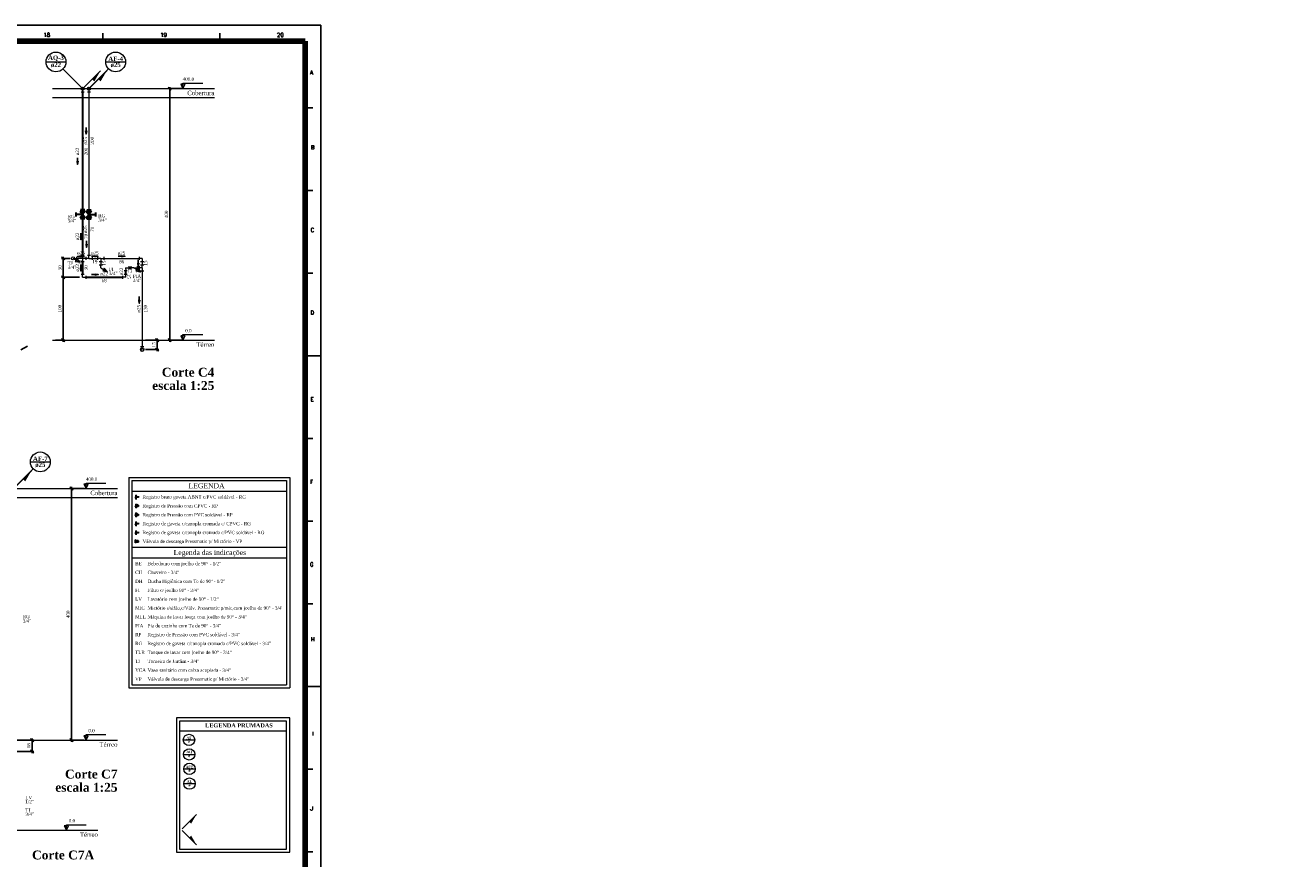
# Model space of a CAD drawing. Header units: millimetres. Extents: x 335 to 91625, y -1 to 84.
# Tile 38 of 38: x 464 to 544, y 31 to 84. Entities that reach past the tile are written whole.
import ezdxf

# ---------------------------------------------------------------- set-up
doc = ezdxf.new("R2010")
doc.units = ezdxf.units.MM
doc.header["$MEASUREMENT"] = 0
for name, color, linetype, lineweight in [('AF-Colunas', 7, 'Continuous', 20), ('AF-Conexões detalhe', 7, 'Continuous', 20), ('AF-Indicação coluna', 5, 'Continuous', 20), ('AF-Sentido tubo', 7, 'Continuous', 20), ('AF-Textos coluna', 7, 'Continuous', 20), ('AF-Textos conexão', 7, 'Continuous', 20), ('AF-Textos tubo', 7, 'Continuous', 20), ('AF-Tubos detalhe', 5, 'Continuous', 20), ('AL-Colunas', 7, 'Continuous', 20), ('AP-Indicação coluna', 5, 'Continuous', 20), ('AP-Textos coluna', 7, 'Continuous', 20), ('AQ-Colunas', 7, 'Continuous', 20), ('AQ-Conexões detalhe', 7, 'Continuous', 20), ('AQ-Indicação coluna', 5, 'Continuous', 20), ('AQ-Sentido tubo', 7, 'Continuous', 20), ('AQ-Textos coluna', 7, 'Continuous', 20), ('AQ-Textos conexão', 7, 'Continuous', 20), ('AQ-Textos tubo', 7, 'Continuous', 20), ('AQ-Tubos', 1, 'Continuous', 30), ('AQ-Tubos detalhe', 1, 'Continuous', 30), ('DI-Cotas', 7, 'Continuous', 20), ('DI-Eixos', 7, 'Continuous', 20), ('DI-Níveis', 7, 'Continuous', 20), ('DI-Textos', 7, 'Continuous', 20), ('DI-Títulos', 3, 'Continuous', 30), ('Nível 1', 7, 'Continuous', 5), ('Simbolos', 1, 'Continuous', 30), ('Simbolos_int', 1, 'Continuous', 30), ('Textos', 7, 'Continuous', 5)]:
    doc.layers.add(name, color=color, linetype=linetype, lineweight=lineweight)
doc.layers.add('Margem', color=4, linetype='Continuous')
doc.layers.add('TEXTO', color=7, linetype='Continuous')
doc.styles.add('ROMANS', font='ROMANS')
doc.styles.add('TimesNewRoman', font='times.ttf')
doc.styles.add('TimesNewRomanN', font='timesbd.ttf')
doc.dimstyles.get("Standard").update_dxf_attribs({"dimtxt": 0.18, "dimasz": 0.18, "dimexe": 0.18, "dimexo": 0.0625, "dimgap": 0.09, "dimtad": 0, "dimtih": 1, "dimtoh": 1, "dimdec": 4, "dimzin": 0, "dimdsep": 46, "dimtxsty": 'Standard', "dimcen": 0.09, "dimadec": 0, "dimazin": 0, "dimtfac": 1, "dimtdec": 4, "dimtofl": 0, "dimtmove": 0, "dimatfit": 3, "dimfxl": 0, "dimtolj": 1, "dimtzin": 0, "dimarcsym": 0})
doc.dimstyles.new('UM_25.000000', dxfattribs={"dimtxt": 0.18, "dimasz": 0.2, "dimexe": 0.1, "dimexo": 0.2, "dimgap": 0, "dimtad": 1, "dimtih": 1, "dimtoh": 1, "dimdec": 1, "dimlfac": 25, "dimzin": 0, "dimdsep": 46, "dimtxsty": 'Standard', "dimblk": 'CLOSED', "dimblk1": 'CLOSED', "dimblk2": 'CLOSED', "dimcen": 0.09, "dimdle": 0.1, "dimadec": 1, "dimazin": 2, "dimtfac": 1, "dimtdec": 4, "dimtofl": 0, "dimtmove": 0, "dimatfit": 3, "dimldrblk": 'CLOSED', "dimfxl": 0, "dimtolj": 1, "dimarcsym": 0})

# ---------------------------------------------------------------- blocks, each defined once
blk = doc.blocks.new('_OBLIQUE')
at = {"color": 0, "linetype": 'ByBlock', "lineweight": -2}
blk.add_line((-0.5, -0.5), (0.5, 0.5), dxfattribs=at)
blk = doc.blocks.new('*D14')
at = {"layer": 'Defpoints', "color": 0}
for p in [(473.227, 79.56), (474.227, 79.56), (474.227, 63.56)]:
    blk.add_point(p, dxfattribs=at)
at = {"layer": 'DI-Cotas', "color": 0, "linetype": 'Continuous', "lineweight": -2}
for p, q in [((473.227, 63.46), (473.227, 79.66)), ((474.027, 79.56), (473.127, 79.56)), ((474.027, 63.56), (473.127, 63.56))]:
    blk.add_line(p, q, dxfattribs=at)
at = {"layer": 'DI-Cotas', "color": 0, "lineweight": -2, "xscale": 0.2, "yscale": 0.2, "zscale": 0.2}
for p, rotation in [((473.227, 79.56), 90), ((473.227, 63.56), 270)]:
    blk.add_blockref('_OBLIQUE', p, dxfattribs=dict(at, rotation=rotation))
at = {"layer": 'DI-Cotas', "color": 7, "insert": (473.015, 71.56), "char_height": 0.2118, "attachment_point": 5, "rotation": 90, "style": 'TimesNewRoman'}
blk.add_mtext('\\A1;400', dxfattribs=at)
blk = doc.blocks.new('*D15')
at = {"color": 0, "lineweight": -2}
for p, q in [((471.683, 63.56), (472.531, 63.56)), ((472.431, 62.86), (472.431, 63.66)), ((471.683, 62.96), (472.531, 62.96))]:
    blk.add_line(p, q, dxfattribs=at)
at = {"layer": 'Defpoints', "color": 0}
for p in [(471.483, 63.56), (472.431, 63.56), (471.483, 62.96)]:
    blk.add_point(p, dxfattribs=at)
at = {"color": 0, "lineweight": -2, "xscale": 0.2, "yscale": 0.2, "zscale": 0.2}
for p, rotation in [((472.431, 63.56), 90), ((472.431, 62.96), 270)]:
    blk.add_blockref('_OBLIQUE', p, dxfattribs=dict(at, rotation=rotation))
at = {"color": 7, "insert": (472.219, 63.26), "char_height": 0.2118, "attachment_point": 5, "rotation": 90, "style": 'TimesNewRoman'}
blk.add_mtext('\\A1;15', dxfattribs=at)
blk = doc.blocks.new('*D16')
at = {"color": 0, "lineweight": -2}
for p, q in [((466.458, 63.46), (466.458, 67.66)), ((467.495, 67.56), (466.358, 67.56)), ((465.977, 63.56), (466.558, 63.56))]:
    blk.add_line(p, q, dxfattribs=at)
at = {"layer": 'Defpoints', "color": 0}
for p in [(466.458, 67.56), (467.695, 67.56), (465.777, 63.56)]:
    blk.add_point(p, dxfattribs=at)
at = {"color": 0, "lineweight": -2, "xscale": 0.2, "yscale": 0.2, "zscale": 0.2}
for p, rotation in [((466.458, 67.56), 90), ((466.458, 63.56), 270)]:
    blk.add_blockref('_OBLIQUE', p, dxfattribs=dict(at, rotation=rotation))
at = {"color": 7, "insert": (466.247, 65.56), "char_height": 0.2118, "attachment_point": 5, "rotation": 90, "style": 'TimesNewRoman'}
blk.add_mtext('\\A1;100', dxfattribs=at)
blk = doc.blocks.new('*D17')
at = {"color": 0, "lineweight": -2}
for p, q in [((466.895, 68.76), (466.358, 68.76)), ((466.458, 67.46), (466.458, 68.86)), ((467.495, 67.56), (466.358, 67.56))]:
    blk.add_line(p, q, dxfattribs=at)
at = {"layer": 'Defpoints', "color": 0}
for p in [(466.458, 68.76), (467.095, 68.76), (467.695, 67.56)]:
    blk.add_point(p, dxfattribs=at)
at = {"color": 0, "lineweight": -2, "xscale": 0.2, "yscale": 0.2, "zscale": 0.2}
for p, rotation in [((466.458, 68.76), 90), ((466.458, 67.56), 270)]:
    blk.add_blockref('_OBLIQUE', p, dxfattribs=dict(at, rotation=rotation))
at = {"color": 7, "insert": (466.247, 68.16), "char_height": 0.2118, "attachment_point": 5, "rotation": 90, "style": 'TimesNewRoman'}
blk.add_mtext('\\A1;30', dxfattribs=at)
blk = doc.blocks.new('*D26')
at = {"layer": 'Defpoints', "color": 0}
for p in [(466.981, 54.121), (467.981, 54.121), (467.981, 38.121)]:
    blk.add_point(p, dxfattribs=at)
at = {"layer": 'DI-Cotas', "color": 0, "linetype": 'Continuous', "lineweight": -2}
for p, q in [((467.781, 54.121), (466.881, 54.121)), ((466.981, 38.021), (466.981, 54.221)), ((467.781, 38.121), (466.881, 38.121))]:
    blk.add_line(p, q, dxfattribs=at)
at = {"layer": 'DI-Cotas', "color": 0, "lineweight": -2, "xscale": 0.2, "yscale": 0.2, "zscale": 0.2}
for p, rotation in [((466.981, 54.121), 90), ((466.981, 38.121), 270)]:
    blk.add_blockref('_OBLIQUE', p, dxfattribs=dict(at, rotation=rotation))
at = {"layer": 'DI-Cotas', "color": 7, "insert": (466.769, 46.121), "char_height": 0.2118, "attachment_point": 5, "rotation": 90, "style": 'TimesNewRoman'}
blk.add_mtext('\\A1;400', dxfattribs=at)
blk = doc.blocks.new('*D28')
at = {"color": 0, "lineweight": -2}
for p, q in [((463.505, 38.121), (464.583, 38.121)), ((464.483, 37.301), (464.483, 38.221)), ((463.505, 37.401), (464.583, 37.401))]:
    blk.add_line(p, q, dxfattribs=at)
at = {"layer": 'Defpoints', "color": 0}
for p in [(463.305, 38.121), (464.483, 38.121), (463.305, 37.401)]:
    blk.add_point(p, dxfattribs=at)
at = {"color": 0, "lineweight": -2, "xscale": 0.2, "yscale": 0.2, "zscale": 0.2}
for p, rotation in [((464.483, 38.121), 90), ((464.483, 37.401), 270)]:
    blk.add_blockref('_OBLIQUE', p, dxfattribs=dict(at, rotation=rotation))
at = {"color": 7, "insert": (464.272, 37.761), "char_height": 0.2118, "attachment_point": 5, "rotation": 90, "style": 'TimesNewRoman'}
blk.add_mtext('\\A1;18', dxfattribs=at)

msp = doc.modelspace()

# ---------------------------------------------------------------- hatches: boundary and pattern name
at = {"layer": 'AF-Colunas', "linetype": 'Continuous'}
for points in [[(468.6959, 80.1614), (468.8373, 80.02), (469.2262, 80.6918), (468.6959, 80.1614)], [(463.9066, 54.7221), (464.048, 54.5807), (464.4369, 55.2525), (463.9066, 54.7221)]]:
    msp.add_hatch(color=256, dxfattribs=at).paths.add_polyline_path(points)
at = {"layer": 'AQ-Colunas', "linetype": 'Continuous'}
msp.add_hatch(color=256, dxfattribs=at).paths.add_polyline_path([(468.2959, 80.1614), (468.4373, 80.02), (468.8262, 80.6918), (468.2959, 80.1614)])
at = {"layer": 'DI-Níveis', "linetype": 'Continuous'}
for points in [[(474.0677, 79.5604), (474.0677, 79.8404), (473.9277, 79.8404), (474.0677, 79.5604)], [(474.0677, 63.5604), (474.0677, 63.8404), (473.9277, 63.8404), (474.0677, 63.5604)], [(467.9112, 54.1211), (467.9112, 54.4011), (467.7712, 54.4011), (467.9112, 54.1211)], [(467.9112, 38.1211), (467.9112, 38.4011), (467.7712, 38.4011), (467.9112, 38.1211)], [(466.664, 32.393), (466.664, 32.673), (466.524, 32.673), (466.664, 32.393)]]:
    msp.add_hatch(color=256, dxfattribs=at).paths.add_polyline_path(points)
at = {"layer": 'Simbolos', "linetype": 'Continuous'}
for points in [[(467.6938, 71.5604), (467.8628, 71.7704), (467.5268, 71.7704)], [(467.9268, 71.7704), (468.2628, 71.7704), (468.0958, 71.5604)], [(467.8628, 71.3504), (467.5268, 71.3504), (467.6938, 71.5604)], [(468.0958, 71.5604), (467.9268, 71.3504), (468.2628, 71.3504)], [(471.0338, 53.0916), (471.1458, 53.0916), (471.0898, 53.0216)], [(471.0898, 53.0216), (471.0338, 52.9516), (471.1458, 52.9516)], [(471.0338, 51.962), (471.1458, 51.962), (471.0898, 51.892)], [(471.0898, 51.892), (471.0338, 51.822), (471.1458, 51.822)], [(471.0338, 51.3972), (471.1458, 51.3972), (471.0898, 51.3272)], [(471.0898, 51.3272), (471.0338, 51.2572), (471.1458, 51.2572)]]:
    msp.add_hatch(color=256, dxfattribs=at).paths.add_polyline_path(points)
at = {"layer": 'TEXTO', "linetype": 'Continuous'}
for points in [[(474.4739, 32.9361), (474.5953, 32.8147), (474.9292, 33.3916), (474.4739, 32.9361)], [(474.4739, 31.9216), (474.5953, 32.043), (474.9292, 31.4662), (474.4739, 31.9216)]]:
    msp.add_hatch(color=256, dxfattribs=at).paths.add_polyline_path(points)

# ---------------------------------------------------------------- linework, layer by layer
at = {"color": 7}
msp.add_line((463.7556, 62.9388), (464.1816, 63.1838), dxfattribs=at)
msp.add_circle((471.4828, 62.9604), 0.1)
at = {"layer": 'AF-Colunas', "linetype": 'Continuous'}
for p, q in [((468.1655, 79.6311), (469.2262, 80.6918)), ((467.9948, 79.3604), (468.1948, 79.3604)), ((468.0948, 79.5604), (468.0948, 79.3604)), ((463.3762, 54.1918), (464.4369, 55.2525))]:
    msp.add_line(p, q, dxfattribs=at)
at = {"layer": 'AF-Colunas', "linetype": 'Continuous', "const_width": 0.1}
msp.add_lwpolyline([(468.1448, 79.5604, 1), (468.0448, 79.5604, 1)], format="xyb", close=True, dxfattribs=at)
at = {"layer": 'AF-Colunas', "linetype": 'Continuous'}
msp.add_circle((468.0948, 79.5604), 0.1, dxfattribs=at)
at = {"layer": 'AF-Conexões detalhe', "linetype": 'Continuous'}
for p, q in [((467.0947, 68.7604), (467.2947, 68.7604)), ((467.0947, 68.7604), (467.5277, 68.5104)), ((467.3179, 68.747), (467.2179, 68.5738)), ((467.2179, 68.5738), (467.5277, 68.5104)), ((467.2947, 68.8604), (467.2947, 68.6604)), ((467.3179, 68.747), (467.5277, 68.5104)), ((467.8948, 68.8604), (467.8948, 68.6604)), ((468.0948, 68.7604), (467.8948, 68.7604)), ((467.9948, 68.9604), (468.1948, 68.9604)), ((468.0948, 68.7604), (468.0948, 68.9604)), ((468.0948, 68.7604), (468.2948, 68.7604)), ((468.2948, 68.8604), (468.2948, 68.6604)), ((468.6486, 68.8604), (468.6486, 68.6604)), ((468.8486, 68.7604), (468.6486, 68.7604)), ((468.7486, 68.5604), (468.9486, 68.5604)), ((468.8486, 68.7604), (468.8486, 68.5604)), ((468.8486, 68.7604), (469.0486, 68.7604)), ((469.0486, 68.8604), (469.0486, 68.6604)), ((471.2829, 68.8604), (471.2829, 68.6604)), ((471.4828, 68.7604), (471.2829, 68.7604)), ((471.3828, 68.5604), (471.5828, 68.5604)), ((471.4828, 68.7604), (471.4828, 68.5604)), ((468.7486, 68.3604), (468.9486, 68.3604)), ((468.8486, 68.1604), (468.8486, 68.3604)), ((468.8486, 68.1604), (469.2816, 67.9104)), ((469.0718, 68.147), (468.9718, 67.9738)), ((468.9718, 67.9738), (469.2816, 67.9104)), ((469.0718, 68.147), (469.2816, 67.9104)), ((471.2829, 68.2604), (471.2829, 68.0604)), ((471.4828, 68.1604), (471.2829, 68.1604)), ((471.3828, 68.3604), (471.5828, 68.3604)), ((471.3828, 67.9604), (471.5828, 67.9604)), ((471.4828, 68.1604), (471.4828, 68.3604)), ((471.4828, 68.1604), (471.4828, 67.9604)), ((471.3828, 63.1604), (471.5828, 63.1604)), ((471.4828, 62.9604), (471.4828, 63.1604))]:
    msp.add_line(p, q, dxfattribs=at)
msp.add_circle((467.0947, 68.7604), 0.1, dxfattribs=at)
msp.add_circle((467.0947, 68.7604), 0.1, dxfattribs=at)
at = {"layer": 'AF-Indicação coluna'}
for p, q in [((469.1619, 81.2575), (470.4219, 81.2575)), ((468.0948, 79.5604), (469.3464, 80.812)), ((464.3726, 55.8182), (465.6326, 55.8182)), ((463.3055, 54.1211), (464.5571, 55.3727))]:
    msp.add_line(p, q, dxfattribs=at)
for centre in [(469.7919, 81.2575), (465.0026, 55.8182)]:
    msp.add_circle(centre, 0.63, dxfattribs=at)
at = {"layer": 'AF-Tubos detalhe'}
for p, q in [((468.0948, 79.3604), (468.0948, 71.8434)), ((468.0948, 71.2774), (468.0948, 68.9604)), ((467.8948, 68.7604), (467.2947, 68.7604)), ((468.2948, 68.7604), (468.6486, 68.7604)), ((468.8486, 68.5604), (468.8486, 68.3604)), ((469.0486, 68.7604), (471.2829, 68.7604)), ((471.4828, 68.5604), (471.4828, 68.3604)), ((471.2829, 68.1604), (471.155, 68.1604)), ((471.4828, 67.9604), (471.4828, 63.1604))]:
    msp.add_line(p, q, dxfattribs=at)
at = {"layer": 'AP-Indicação coluna', "color": 5}
for p, q in [((474.0953, 38.1295), (474.8166, 38.1295)), ((474.1095, 37.2107), (474.8308, 37.2107)), ((474.1238, 36.2918), (474.845, 36.2918)), ((474.1238, 35.3515), (474.845, 35.3515))]:
    msp.add_line(p, q, dxfattribs=at)
for centre in [(474.456, 38.1295), (474.4702, 37.2107), (474.4844, 36.2918), (474.4844, 35.3515)]:
    msp.add_circle(centre, 0.3606, dxfattribs=at)
at = {"layer": 'AQ-Colunas', "linetype": 'Continuous'}
for p, q in [((467.7655, 79.6311), (468.8262, 80.6918)), ((467.5948, 79.3604), (467.7948, 79.3604)), ((467.6948, 79.5604), (467.6948, 79.3604))]:
    msp.add_line(p, q, dxfattribs=at)
at = {"layer": 'AQ-Colunas', "linetype": 'Continuous', "const_width": 0.1}
msp.add_lwpolyline([(467.7448, 79.5604, 1), (467.6448, 79.5604, 1)], format="xyb", close=True, dxfattribs=at)
at = {"layer": 'AQ-Colunas', "linetype": 'Continuous'}
msp.add_circle((467.6948, 79.5604), 0.1, dxfattribs=at)
at = {"layer": 'AQ-Conexões detalhe', "linetype": 'Continuous'}
for p, q in [((467.5948, 68.9604), (467.7948, 68.9604)), ((467.5948, 68.5604), (467.7948, 68.5604)), ((467.6948, 68.7604), (467.6948, 68.9604)), ((467.6948, 68.7604), (467.6948, 68.5604)), ((467.5948, 67.7604), (467.7948, 67.7604)), ((467.6948, 67.5604), (467.6948, 67.7604)), ((467.8948, 67.6604), (467.8948, 67.4604)), ((470.2298, 67.6604), (470.2298, 67.4604)), ((470.5295, 67.9605), (470.3295, 67.9603)), ((470.3297, 67.7603), (470.5296, 67.7605)), ((470.4293, 68.1604), (470.4295, 67.9604)), ((470.4293, 68.1604), (470.6293, 68.1604)), ((470.4298, 67.5604), (470.4297, 67.7604)), ((470.6293, 68.2604), (470.6293, 68.0604)), ((470.755, 68.2604), (470.755, 68.0604)), ((470.955, 68.1604), (470.755, 68.1604)), ((470.955, 68.1604), (471.155, 68.1604)), ((470.955, 68.1604), (471.388, 67.9104)), ((471.1782, 68.147), (471.0782, 67.9738)), ((471.0782, 67.9738), (471.388, 67.9104)), ((471.155, 68.2604), (471.155, 68.0604)), ((471.1782, 68.147), (471.388, 67.9104)), ((467.6948, 67.5604), (467.8948, 67.5604)), ((470.4298, 67.5604), (470.2298, 67.5604))]:
    msp.add_line(p, q, dxfattribs=at)
at = {"layer": 'AQ-Indicação coluna'}
for p, q in [((465.3678, 81.2575), (466.6278, 81.2575)), ((467.6948, 79.5604), (466.4432, 80.812))]:
    msp.add_line(p, q, dxfattribs=at)
msp.add_circle((465.9978, 81.2575), 0.63, dxfattribs=at)
at = {"layer": 'AQ-Tubos'}
for p, q in [((471.0338, 50.8574), (471.0338, 50.6674)), ((471.0728, 50.8264), (471.0728, 50.6984)), ((471.1928, 50.8054), (471.0728, 50.8054)), ((471.1928, 50.7194), (471.0728, 50.7194)), ((471.1928, 50.8054), (471.1928, 50.7194)), ((471.2258, 50.7984), (471.2018, 50.7984)), ((471.2258, 50.7264), (471.2018, 50.7264)), ((471.2258, 50.8054), (471.2368, 50.8054)), ((471.2368, 50.7194), (471.2258, 50.7194))]:
    msp.add_line(p, q, dxfattribs=at)
at = {"layer": 'AQ-Tubos detalhe'}
for p, q in [((467.6948, 79.3604), (467.6948, 71.8434)), ((467.6948, 71.2774), (467.6948, 68.9604)), ((467.6948, 68.5604), (467.6948, 67.7604)), ((470.4297, 67.7604), (470.4295, 67.9604)), ((470.6293, 68.1604), (470.755, 68.1604)), ((467.8948, 67.5604), (470.2298, 67.5604))]:
    msp.add_line(p, q, dxfattribs=at)
at = {"layer": 'DI-Eixos'}
for p, q in [((465.777, 79.5604), (476.0677, 79.5604)), ((465.777, 79.0004), (476.0677, 79.0004)), ((465.777, 63.5604), (476.0677, 63.5604)), ((454.5413, 54.1211), (469.9112, 54.1211)), ((454.5413, 53.5611), (469.9112, 53.5611)), ((454.5413, 38.1211), (469.9112, 38.1211)), ((454.1145, 32.393), (468.664, 32.393))]:
    msp.add_line(p, q, dxfattribs=at)
at = {"layer": 'DI-Níveis', "linetype": 'Continuous'}
for p, q in [((470.622, 54.8278), (470.622, 41.4374)), ((470.622, 54.8278), (480.8602, 54.8278)), ((480.8602, 54.8278), (480.8602, 41.4374)), ((470.822, 54.6278), (480.6602, 54.6278)), ((470.822, 54.6278), (470.822, 41.6374)), ((470.822, 53.9571), (480.6602, 53.9571)), ((480.6602, 54.6278), (480.6602, 41.6374)), ((470.822, 50.3918), (480.6602, 50.3918)), ((470.822, 49.7211), (480.6602, 49.7211)), ((470.622, 41.4374), (480.8602, 41.4374)), ((470.822, 41.6374), (480.6602, 41.6374))]:
    msp.add_line(p, q, dxfattribs=at)
for points in [[(474.0677, 79.5604), (474.2077, 79.8404), (473.9277, 79.8404), (474.0677, 79.5604), (474.0677, 79.9104), (475.3277, 79.9104)], [(474.0677, 63.5604), (474.2077, 63.8404), (473.9277, 63.8404), (474.0677, 63.5604), (474.0677, 63.9104), (475.3277, 63.9104)], [(467.9112, 54.1211), (468.0512, 54.4011), (467.7712, 54.4011), (467.9112, 54.1211), (467.9112, 54.4711), (469.1712, 54.4711)], [(467.9112, 38.1211), (468.0512, 38.4011), (467.7712, 38.4011), (467.9112, 38.1211), (467.9112, 38.4711), (469.1712, 38.4711)], [(466.664, 32.393), (466.804, 32.673), (466.524, 32.673), (466.664, 32.393), (466.664, 32.743), (467.924, 32.743)]]:
    msp.add_lwpolyline(points, dxfattribs=at)
at = {"layer": 'Margem', "color": 1}
for p, q in [((482.8344, 83.5869), (335.3344, 83.5869)), ((468.9844, 83.0869), (468.9844, 82.5869)), ((476.4094, 83.0869), (476.4094, 82.5869)), ((482.8344, -0.5131), (482.8344, 83.5869)), ((481.8344, 78.3306), (482.3344, 78.3306)), ((481.8344, 73.0744), (482.3344, 73.0744)), ((481.8344, 67.8181), (482.3344, 67.8181)), ((481.8344, 62.5619), (482.8344, 62.5619)), ((481.8344, 57.3056), (482.3344, 57.3056)), ((481.8344, 52.0494), (482.3344, 52.0494)), ((481.8344, 46.7931), (482.3344, 46.7931)), ((481.8344, 41.5369), (482.8344, 41.5369)), ((481.8344, 36.2806), (482.3344, 36.2806)), ((481.8344, 31.0244), (482.3344, 31.0244))]:
    msp.add_line(p, q, dxfattribs=at)
at = {"layer": 'Margem', "lineweight": 100}
for p, q in [((337.8344, 82.5869), (481.8344, 82.5869)), ((481.8344, 82.5869), (481.8344, 0.4869))]:
    msp.add_line(p, q, dxfattribs=at)
at = {"layer": 'Nível 1', "color": 7, "linetype": 'Continuous'}
for p, q in [((473.6602, 39.5315), (473.6602, 30.9872)), ((480.8602, 39.5315), (473.6602, 39.5315)), ((480.8602, 30.9872), (480.8602, 39.5315)), ((473.8602, 39.3315), (473.8602, 31.1872)), ((480.6602, 39.3315), (473.8602, 39.3315)), ((480.6602, 38.6822), (473.8602, 38.6822)), ((480.6602, 31.1872), (480.6602, 39.3315)), ((473.6602, 30.9872), (480.8602, 30.9872)), ((473.8602, 31.1872), (480.6602, 31.1872))]:
    msp.add_line(p, q, dxfattribs=at)
at = {"layer": 'Simbolos'}
for p, q in [((467.2548, 71.6864), (467.2548, 71.4344)), ((467.8628, 71.7704), (467.5268, 71.7704)), ((467.5268, 71.7704), (467.6938, 71.5604)), ((467.8628, 71.7704), (467.6938, 71.5604)), ((467.9268, 71.7704), (468.2628, 71.7704)), ((467.9268, 71.7704), (468.0958, 71.5604)), ((467.9598, 71.8434), (468.2288, 71.8434)), ((468.2628, 71.7704), (468.0948, 71.5604)), ((468.5348, 71.4344), (468.5348, 71.6864)), ((467.6938, 71.5604), (467.2548, 71.5604)), ((467.5268, 71.3504), (467.6948, 71.5604)), ((467.8628, 71.3504), (467.5268, 71.3504)), ((467.8628, 71.3504), (467.6938, 71.5604)), ((467.9268, 71.3504), (468.0958, 71.5604)), ((467.9268, 71.3504), (468.2628, 71.3504)), ((467.9598, 71.2774), (468.2288, 71.2774)), ((468.0958, 71.5604), (468.5348, 71.5604)), ((468.2628, 71.3504), (468.0958, 71.5604)), ((471.0338, 53.6564), (471.0898, 53.5864)), ((471.0338, 53.6564), (471.1458, 53.6564)), ((471.0338, 53.5164), (471.0898, 53.5864)), ((471.0338, 53.5164), (471.1458, 53.5164)), ((471.0448, 53.6804), (471.1348, 53.6804)), ((471.0448, 53.4924), (471.1348, 53.4924)), ((471.1458, 53.6564), (471.0898, 53.5864)), ((471.1458, 53.5164), (471.0898, 53.5864)), ((471.0898, 53.5864), (471.2368, 53.5864)), ((471.2368, 53.5444), (471.2368, 53.6284)), ((471.0338, 53.0916), (471.0898, 53.0216)), ((471.0338, 53.0916), (471.1458, 53.0916)), ((471.0338, 52.9516), (471.0898, 53.0216)), ((471.0338, 52.9516), (471.1458, 52.9516)), ((471.0338, 52.5268), (471.0898, 52.4568)), ((471.0338, 52.5268), (471.1458, 52.5268)), ((471.0338, 52.3868), (471.0898, 52.4568)), ((471.0338, 52.3868), (471.1458, 52.3868)), ((471.1458, 53.0916), (471.0898, 53.0216)), ((471.0898, 53.0216), (471.2358, 53.0216)), ((471.1458, 52.9516), (471.0898, 53.0216)), ((471.1458, 52.5268), (471.0898, 52.4568)), ((471.0898, 52.4568), (471.2358, 52.4568)), ((471.1458, 52.3868), (471.0898, 52.4568)), ((471.2358, 53.0216), (471.1458, 53.0916)), ((471.2358, 53.0216), (471.1458, 52.9516)), ((471.2358, 52.4568), (471.1458, 52.5268)), ((471.2358, 52.4568), (471.1458, 52.3868)), ((471.2358, 52.9796), (471.2358, 53.0636)), ((471.2358, 52.4148), (471.2358, 52.4988)), ((471.0338, 51.962), (471.1458, 51.962)), ((471.0338, 51.962), (471.0898, 51.892)), ((471.0338, 51.822), (471.0898, 51.892)), ((471.0338, 51.822), (471.1458, 51.822)), ((471.1458, 51.962), (471.0898, 51.892)), ((471.0898, 51.892), (471.2368, 51.892)), ((471.1458, 51.822), (471.0898, 51.892)), ((471.2368, 51.85), (471.2368, 51.934)), ((471.0338, 51.3972), (471.1458, 51.3972)), ((471.0338, 51.3972), (471.0898, 51.3272)), ((471.0338, 51.2572), (471.0898, 51.3272)), ((471.0338, 51.2572), (471.1458, 51.2572)), ((471.0728, 50.8264), (471.0338, 50.8574)), ((471.0728, 50.6984), (471.0338, 50.6674)), ((471.0448, 51.4212), (471.1348, 51.4212)), ((471.0448, 51.2332), (471.1348, 51.2332)), ((471.1458, 51.3972), (471.0898, 51.3272)), ((471.0898, 51.3272), (471.2368, 51.3272)), ((471.1458, 51.2572), (471.0898, 51.3272)), ((471.2018, 50.7984), (471.1928, 50.8054)), ((471.2018, 50.7264), (471.1928, 50.7194)), ((471.2018, 50.7264), (471.2018, 50.7984)), ((471.2258, 50.7194), (471.2258, 50.8054)), ((471.2368, 51.2852), (471.2368, 51.3692)), ((471.2368, 50.7194), (471.2368, 50.8054))]:
    msp.add_line(p, q, dxfattribs=at)
at = {"layer": 'Simbolos_int'}
for p, q in [((467.8298, 71.8434), (467.5608, 71.8434)), ((467.8298, 71.2774), (467.5608, 71.2774)), ((471.0448, 53.1156), (471.1338, 53.1156)), ((471.0448, 52.9276), (471.1338, 52.9276)), ((471.0448, 52.5508), (471.1348, 52.5508)), ((471.0448, 52.3628), (471.1348, 52.3628)), ((471.0448, 51.986), (471.1348, 51.986)), ((471.0448, 51.798), (471.1348, 51.798))]:
    msp.add_line(p, q, dxfattribs=at)
at = {"layer": 'TEXTO', "linetype": 'Continuous'}
for p, q in [((474.0185, 32.4808), (474.9292, 33.3916)), ((474.0185, 32.3769), (474.9292, 31.4662))]:
    msp.add_line(p, q, dxfattribs=at)

# ---------------------------------------------------------------- texts
at = {"layer": 'AF-Textos coluna', "char_height": 0.2824, "attachment_point": 8, "line_spacing_factor": 0.798, "style": 'TimesNewRomanN'}
for s, insert, width in [('AF-4', (469.7919, 81.3136), 1.675906), ('ø25', (469.7919, 80.9186), 1.16634), ('AF-7', (465.0029, 55.8743), 1.35552), ('ø25', (465.0029, 55.4793), 1.01664)]:
    msp.add_mtext(s, dxfattribs=dict(at, insert=insert, width=width))
at = {"layer": 'AF-Textos conexão', "char_height": 0.2118, "attachment_point": 7, "line_spacing_factor": 0.798, "style": 'TimesNewRoman'}
for s, insert, width in [('RG', (468.6819, 71.3563), 0.806813), ('3/4"', (468.6819, 71.0923), 0.98233), ('3/4"', (466.7379, 68.0903), 0.98233), ('TJ', (466.7379, 68.3553), 0.580339), ('3/4"', (469.3679, 67.7023), 0.98233), ('FI', (469.3679, 67.9663), 0.515228), ('3/4"', (463.8819, 45.591), 1.01664), ('RG', (463.8819, 45.87), 0.50832), ('LV', (464.0524, 34.3589), 0.772842), ('TJ', (464.0524, 33.5589), 0.580339), ('1/2"', (464.0524, 34.1029), 0.98233), ('3/4"', (464.0524, 33.3029), 0.98233)]:
    msp.add_mtext(s, dxfattribs=dict(at, insert=insert, width=width))
at = {"layer": 'AF-Textos tubo', "char_height": 0.2118, "width": 0.874755, "attachment_point": 8, "rotation": 90.00021, "line_spacing_factor": 0.798, "style": 'TimesNewRoman'}
for insert in [(467.989, 76.2444), (467.989, 70.6134), (471.377, 65.5604)]:
    msp.add_mtext('ø25', dxfattribs=dict(at, insert=insert))
at = {"layer": 'AF-Textos tubo', "char_height": 0.2118, "width": 0.874755, "attachment_point": 8, "line_spacing_factor": 0.798, "style": 'TimesNewRoman'}
for insert in [(467.5899, 68.9893), (468.4669, 68.9893), (470.1609, 68.9893)]:
    msp.add_mtext('ø25', dxfattribs=dict(at, insert=insert))
at = {"layer": 'AL-Colunas', "char_height": 0.2118, "attachment_point": 7, "line_spacing_factor": 0.798, "style": 'TimesNewRoman'}
for s, insert, width in [('BE', (471.0342, 49.2449), 0.741702), ('CH', (471.0342, 48.6799), 0.806813), ('DH', (471.0342, 48.1149), 0.837953), ('FI', (471.0342, 47.5499), 0.50832), ('LV', (471.0342, 46.9849), 0.772842), ('MIC', (471.0342, 46.4209), 1.095567), ('MLL', (471.0342, 45.8559), 1.222959), ('PIA', (471.0342, 45.2909), 0.76248), ('RP', (471.0342, 44.7259), 0.710562), ('RG', (471.0342, 44.1609), 0.806813), ('TLR', (471.0342, 43.5969), 1.095567), ('VCA', (471.0342, 42.4669), 0.76248), ('TJ', (471.0342, 43.0319), 0.50832), ('VP', (471.0342, 41.9019), 0.50832)]:
    msp.add_mtext(s, dxfattribs=dict(at, insert=insert, width=width))
at = {"layer": 'AP-Textos coluna', "attachment_point": 8, "line_spacing_factor": 0.798, "style": 'TimesNewRomanN'}
for s, insert, char_height, width in [('AF', (474.4586, 38.1734), 0.16166, 211.536549), ('ø', (474.4586, 37.9468), 0.1617, 99.322853), ('AQ', (474.4728, 37.2546), 0.16166, 211.46506), ('ø', (474.4728, 37.0279), 0.1617, 99.322853), ('AFE', (474.487, 36.3357), 0.16166, 211.46506), ('ø', (474.487, 36.109), 0.1617, 99.322853), ('AL', (474.487, 35.3954), 0.16166, 211.46506), ('ø', (474.487, 35.1687), 0.1617, 99.322853)]:
    msp.add_mtext(s, dxfattribs=dict(at, insert=insert, char_height=char_height, width=width))
at = {"layer": 'AQ-Textos coluna', "char_height": 0.2824, "attachment_point": 8, "line_spacing_factor": 0.798, "style": 'TimesNewRomanN'}
for s, insert, width in [('AQ-3', (465.9979, 81.3136), 1.804242), ('ø22', (465.9979, 80.9186), 1.16634)]:
    msp.add_mtext(s, dxfattribs=dict(at, insert=insert, width=width))
at = {"layer": 'AQ-Textos conexão', "char_height": 0.2118, "attachment_point": 7, "line_spacing_factor": 0.798, "style": 'TimesNewRoman'}
for s, insert, width in [('3/4"', (466.7399, 71.0513), 0.98233), ('RG', (466.7399, 71.3153), 0.806813), ('PIA', (470.8849, 67.5243), 0.934205), ('3/4"', (470.8849, 67.2603), 0.98233)]:
    msp.add_mtext(s, dxfattribs=dict(at, insert=insert, width=width))
at = {"layer": 'AQ-Textos tubo', "char_height": 0.2118, "width": 0.874755, "attachment_point": 8, "rotation": 90.00021, "line_spacing_factor": 0.798, "style": 'TimesNewRoman'}
for insert in [(467.475, 75.5604), (467.475, 70.1604), (467.475, 68.1604), (470.277, 67.9314)]:
    msp.add_mtext('ø22', dxfattribs=dict(at, insert=insert))
at = {"layer": 'AQ-Textos tubo', "insert": (469.0619, 67.6663), "char_height": 0.2118, "width": 0.874755, "attachment_point": 8, "line_spacing_factor": 0.798, "style": 'TimesNewRoman'}
msp.add_mtext('ø22', dxfattribs=at)
at = {"layer": 'DI-Eixos', "char_height": 0.2824, "attachment_point": 9, "line_spacing_factor": 0.798, "style": 'TimesNewRoman'}
for s, insert, width in [('Cobertura', (476.0679, 79.1366), 3.098917), ('Térreo', (476.0679, 63.1366), 2.060912), ('Cobertura', (469.9109, 53.6973), 3.04992), ('Térreo', (469.9109, 37.6973), 2.03328), ('Térreo', (468.6644, 31.9692), 2.060912)]:
    msp.add_mtext(s, dxfattribs=dict(at, insert=insert, width=width))
at = {"layer": 'DI-Níveis', "char_height": 0.2118, "attachment_point": 8, "line_spacing_factor": 0.798, "style": 'TimesNewRoman'}
for s, insert, width in [('400.0', (474.4179, 80.0513), 1.310717), ('0.0', (474.4179, 64.0513), 0.727547), ('400.0', (468.2609, 54.612), 1.2708), ('0.0', (468.2609, 38.612), 0.76248), ('0.0', (467.0144, 32.8839), 0.727547)]:
    msp.add_mtext(s, dxfattribs=dict(at, insert=insert, width=width))
at = {"layer": 'DI-Textos', "char_height": 0.2118, "attachment_point": 8, "line_spacing_factor": 0.798, "style": 'TimesNewRoman'}
for s, insert, width, rotation in [('200', (468.412, 76.2444), 0.874755, 90.00021), ('200', (468.012, 75.5604), 0.874755, 90.00021), ('70', (468.012, 70.1604), 0.58317, 90.00021), ('70', (468.412, 70.6134), 0.58317, 90.00021), ('15', (469.166, 68.4604), 0.58317, 90.00021), ('15', (471.8, 68.4604), 0.58317, 90.00021), ('30', (468.012, 68.1604), 0.58317, 90.00021), ('15', (470.5208, 67.6196), 0.58317, 271.002466), ('130', (471.8, 65.5604), 0.874755, 90.00021)]:
    msp.add_mtext(s, dxfattribs=dict(at, insert=insert, width=width, rotation=rotation))
at = {"layer": 'DI-Textos', "char_height": 0.2118, "line_spacing_factor": 0.798, "style": 'TimesNewRoman'}
for s, insert, width, attachment_point in [('25', (467.5949, 68.4423), 0.58317, 8), ('19', (468.4719, 68.4423), 0.58317, 8), ('66', (470.1659, 68.4423), 0.58317, 8), ('13', (470.6919, 67.8423), 0.58317, 8), ('13', (471.2189, 67.8423), 0.58317, 8), ('68', (469.0619, 67.2423), 0.58317, 8), ('Registro bruto gaveta ABNT c/PVC soldável - RG', (471.5091, 53.411), 11.567853, 7), ('Registro de Pressão com CPVC - RP', (471.5091, 52.846), 8.419042, 7), ('Registro de Pressão com PVC soldável - RP', (471.5091, 52.281), 10.082303, 7), ('Registro de gaveta c/canopla cromada c/ CPVC - RG', (471.5091, 51.716), 12.120422, 7), ('Válvula de descarga Pressmatic p/ Mictório - VP', (471.5091, 50.587), 11.151344, 7), ('Registro de gaveta c/canopla cromada c/PVC soldável - RG', (471.5091, 51.151), 13.64207, 7), ('Bebedouro com joelho de 90%%d - 1/2"', (471.8242, 49.1751), 8.205234, 7), ('Chuveiro - 3/4"', (471.8242, 48.6799), 3.559767, 7), ('Ducha Higiênica com Te de 90ª - 1/2"', (471.8242, 48.0451), 8.699492, 7), ('Filtro c/ joelho 90%%d - 3/4"', (471.8242, 47.4801), 5.714508, 7), ('Lavatório com joelho de 90%%d - 1/2"', (471.8242, 46.9151), 7.916455, 7), ("Mictório s/sifão,c/Válv. Pressmatic p/mic,com joelho de 90%%d - 3/4'", (471.8242, 46.3511), 15.047095, 7), ('Máquina de lavar louça com joelho de 90%%d - 3/4"', (471.8242, 45.7861), 11.065265, 7), ('Pia de cozinha com Te de 90%%d - 3/4"', (471.8242, 45.2909), 8.196904, 7), ('Registro de Pressão com PVC soldável - 3/4"', (471.8242, 44.6561), 10.348869, 7), ('Registro de gaveta c/canopla cromada c/PVC soldável - 3/4"', (471.8242, 44.0911), 13.814227, 7), ('Tanque de lavar com joelho de 90%%d - 3/4"', (471.8242, 43.5271), 9.371461, 7), ('Vaso sanitário com caixa acoplada - 3/4"', (471.8242, 42.3971), 9.349247, 7), ('Torneira de Jardim - 3/4"', (471.8242, 43.0319), 5.770043, 7), ('Válvula de descarga Pressmatic p/ Mictório - 3/4"', (471.8242, 41.8321), 11.387366, 7)]:
    msp.add_mtext(s, dxfattribs=dict(at, insert=insert, width=width, attachment_point=attachment_point))
at = {"layer": 'DI-Títulos', "color": 5, "char_height": 0.5648, "attachment_point": 9, "line_spacing_factor": 0.798, "style": 'TimesNewRomanN'}
for s, insert, width in [('Corte C4', (476.0679, 61.2308), 6.251385), ('Corte C7', (469.9109, 35.6715), 5.42208), ('Corte C7A', (468.4314, 30.5244), 7.403571)]:
    msp.add_mtext(s, dxfattribs=dict(at, insert=insert, width=width))
at = {"layer": 'DI-Títulos', "line_spacing_factor": 0.798}
for s, insert, char_height, width, attachment_point, style in [('escala 1:25', (476.0679, 60.3838), 0.5648, 7.419141, 9, 'TimesNewRomanN'), ('LEGENDA', (475.5736, 54.1338), 0.3177, 3.859827, 8, 'TimesNewRoman'), ('Legenda das indicações', (475.7826, 49.7931), 0.3177, 7.783519, 8, 'TimesNewRoman'), ('escala 1:25', (469.9109, 34.8245), 0.5648, 7.45536, 9, 'TimesNewRomanN')]:
    msp.add_mtext(s, dxfattribs=dict(at, insert=insert, char_height=char_height, width=width, attachment_point=attachment_point, style=style))
at = {"layer": 'Margem', "color": 1, "char_height": 0.25, "attachment_point": 8, "line_spacing_factor": 0.798, "style": 'ROMANS'}
for s, insert, width in [('18', (465.4132, 82.8499), 1.479069), ('19', (472.8382, 82.8499), 1.479069), ('20', (480.2632, 82.8499), 1.479069), ('A', (482.25, 80.4565), 0.888739), ('B', (482.3141, 75.7002), 0.888739), ('C', (482.3026, 70.444), 0.960097), ('D', (482.2905, 65.1877), 0.960097), ('E', (482.2815, 59.6838), 0.888739), ('F', (482.2461, 54.4275), 0.810893), ('G', (482.2551, 49.1713), 1.031456), ('H', (482.3199, 44.4134), 0.960097), ('I', (482.32, 38.4085), 0.369767), ('J', (482.2551, 33.6502), 0.668176)]:
    msp.add_mtext(s, dxfattribs=dict(at, insert=insert, width=width))
at = {"layer": 'Textos', "insert": (475.4857, 38.9218), "char_height": 0.2576, "width": 2549.896178, "attachment_point": 7, "line_spacing_factor": 0.9, "style": 'TimesNewRomanN'}
msp.add_mtext('LEGENDA PRUMADAS', dxfattribs=at)

# ---------------------------------------------------------------- dimensions: what is measured, and where the dimension line sits
for base, p1, p2, picture, middle in [((466.4584, 68.7604), (467.6948, 67.5604), (467.0947, 68.7604), '*D17', (466.2466, 68.1604)), ((466.4584, 67.5604), (465.777, 63.5604), (467.6948, 67.5604), '*D16', (466.2466, 65.5604)), ((472.4305, 63.5604), (471.4828, 62.9604), (471.4828, 63.5604), '*D15', (472.2187, 63.2604)), ((464.4834, 38.1211), (463.3055, 37.4011), (463.3055, 38.1211), '*D28', (464.2716, 37.7611))]:
    dim = msp.add_linear_dim(base=base, p1=p1, p2=p2, angle=90, dimstyle='UM_25.000000', override={"dimtxt": 0.2118, "dimasz": 0.2, "dimexe": 0.1, "dimexo": 0.2, "dimtad": 1, "dimtih": 0, "dimtoh": 0, "dimdec": 1, "dimlfac": 25, "dimzin": 8, "dimtxsty": 'TimesNewRoman', "dimblk": 'OBLIQUE', "dimblk1": 'OBLIQUE', "dimblk2": 'OBLIQUE', "dimsah": 1, "dimdle": 0.1, "dimse1": 0, "dimse2": 0, "dimclrt": 7, "dimadec": 1, "dimazin": 3, "dimtmove": 2, "dimldrblk": 'OBLIQUE'})
    dim.commit()
    dim.dimension.update_dxf_attribs({"geometry": picture, "text_midpoint": middle, "dimtype": 160, "text_rotation": 90})
at = {"layer": 'DI-Cotas', "linetype": 'Continuous'}
for base, p1, p2, picture, middle in [((473.2269, 79.5604), (474.2269, 63.5604), (474.2269, 79.5604), '*D14', (473.0151, 71.5604)), ((466.9809, 54.1211), (467.9809, 38.1211), (467.9809, 54.1211), '*D26', (466.7691, 46.1211))]:
    dim = msp.add_linear_dim(base=base, p1=p1, p2=p2, angle=90, dimstyle='UM_25.000000', override={"dimtxt": 0.2118, "dimasz": 0.2, "dimexe": 0.1, "dimexo": 0.2, "dimtad": 1, "dimtih": 0, "dimtoh": 0, "dimdec": 1, "dimlfac": 25, "dimzin": 8, "dimtxsty": 'TimesNewRoman', "dimblk": 'OBLIQUE', "dimblk1": 'OBLIQUE', "dimblk2": 'OBLIQUE', "dimsah": 1, "dimdle": 0.1, "dimse1": 0, "dimse2": 0, "dimclrt": 7, "dimadec": 1, "dimazin": 3, "dimtmove": 2, "dimldrblk": 'OBLIQUE'}, dxfattribs=at)
    dim.commit()
    dim.dimension.update_dxf_attribs({"geometry": picture, "text_midpoint": middle, "dimtype": 160, "text_rotation": 90})

# ---------------------------------------------------------------- leaders
at = {"layer": 'AF-Sentido tubo'}
for points in [[(467.3784, 68.8832), (467.802, 68.8832)], [(468.6702, 68.8969), (468.2466, 68.8969)], [(470.3805, 68.8969), (469.9569, 68.8969)], [(468.6867, 67.7281), (468.2631, 67.7281)]]:
    msp.add_leader(points, dimstyle='Standard', override={"dimasz": 0.2, "dimldrblk": 'CLOSED'}, dxfattribs=at)
at = {"layer": 'AQ-Sentido tubo'}
for points in [[(467.918, 76.6682), (467.918, 77.0918)], [(467.3752, 74.7403), (467.3752, 75.1639)], [(467.5811, 69.9486), (467.5811, 70.3722)], [(467.9492, 69.4597), (467.9492, 69.8833)], [(471.2277, 68.2523), (471.2277, 68.6759)], [(467.5811, 67.9486), (467.5811, 68.3722)], [(471.297, 65.9102), (471.297, 66.3338)]]:
    msp.add_leader(points, dimstyle='Standard', override={"dimasz": 0.2, "dimldrblk": 'CLOSED'}, dxfattribs=at)

doc.saveas('drawing.dxf')
